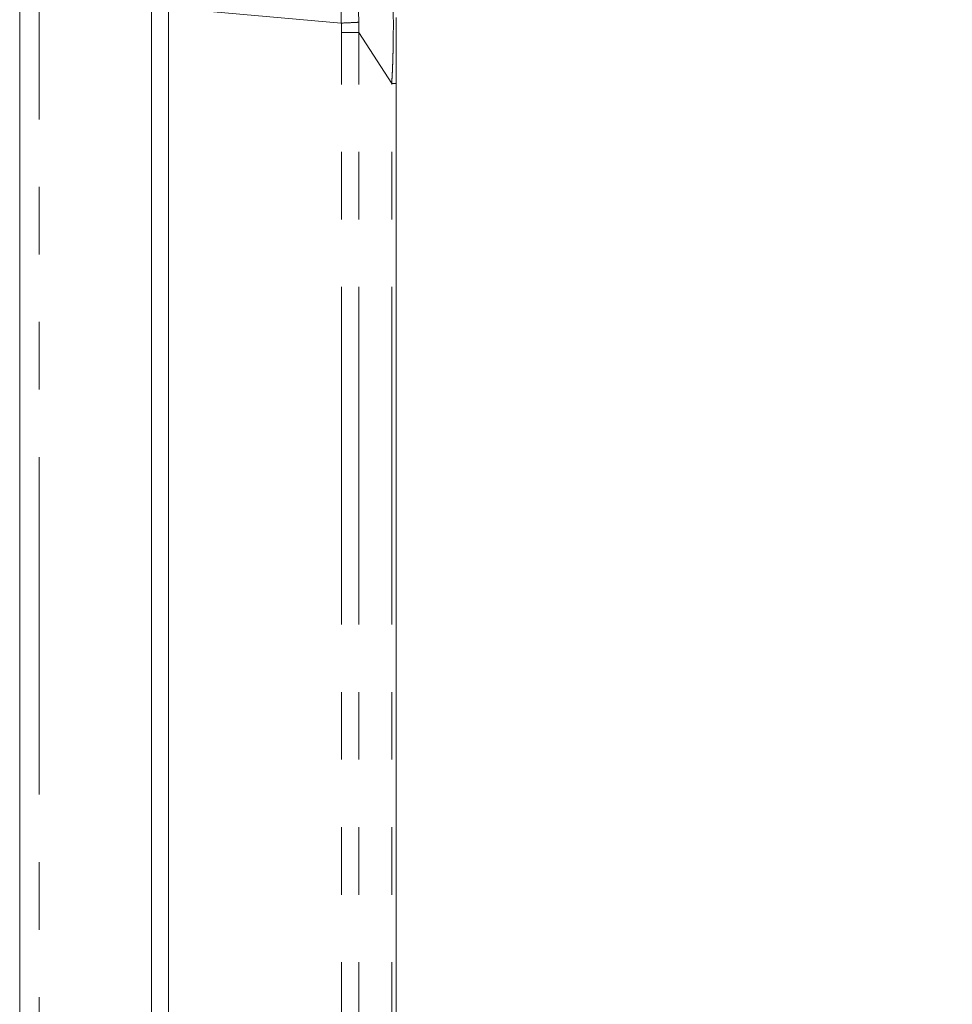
# Model space of a CAD drawing. Header units: millimetres. Extents: x 19 to 844, y 7 to 552.
# Tile 163 of 175: x 420 to 438, y 359 to 377. Entities that reach past the tile are written whole.
import ezdxf

# ---------------------------------------------------------------- set-up
doc = ezdxf.new("R2010")
doc.units = ezdxf.units.MM
doc.linetypes.add('PHANTOM', pattern=[12.7, 6.35, -1.27, 1.27, -1.27, 1.27, -1.27])
doc.styles.add('SLDTEXTSTYLE0', font='TXT', dxfattribs={"width": 0.75})
doc.dimstyles.new('SLDDIMSTYLE1', dxfattribs={"dimtxt": 3.5, "dimasz": 3.302, "dimexe": 0, "dimexo": 0.0625, "dimgap": 0.875, "dimtad": 0, "dimtih": 1, "dimtoh": 1, "dimdec": 1, "dimlfac": 2.5, "dimrnd": 1e-09, "dimzin": 12, "dimdsep": 46, "dimtxsty": 'SLDTEXTSTYLE0', "dimsah": 1, "dimcen": 0.09, "dimadec": 0, "dimazin": 3, "dimtfac": 1, "dimtdec": 1, "dimtofl": 0, "dimtmove": 0, "dimatfit": 3, "dimfxl": 0, "dimfrac": 2, "dimtolj": 1, "dimtzin": 12, "dimarcsym": 0})

# ---------------------------------------------------------------- blocks, each defined once
blk = doc.blocks.new('_D_12')
at = {"color": 7, "linetype": 'Continuous', "lineweight": 0}
for p, q in [((400.806, 327.919), (400.806, 396.062)), ((427.286, 378.819), (427.286, 396.062)), ((400.806, 392.887), (409.52, 392.887)), ((427.286, 392.887), (418.572, 392.887))]:
    blk.add_line(p, q, dxfattribs=at)
for points in [[(400.806, 392.887), (404.108, 392.379), (404.108, 393.395)], [(427.286, 392.887), (423.984, 393.395), (423.984, 392.379)]]:
    blk.add_solid(points, dxfattribs=at)
at = {"color": 7, "linetype": 'Continuous', "lineweight": 0, "insert": (409.52, 394.621), "char_height": 3.5, "attachment_point": 1, "style": 'SLDTEXTSTYLE0'}
blk.add_mtext('66.2', dxfattribs=at)
blk = doc.blocks.new('_D_13')
at = {"color": 7, "linetype": 'Continuous', "lineweight": 0}
for p, q in [((424.276, 379.673), (471.763, 379.673)), ((468.588, 379.673), (468.588, 291.927)), ((468.588, 198.625), (468.588, 286.371)), ((457.656, 198.625), (471.763, 198.625))]:
    blk.add_line(p, q, dxfattribs=at)
for points in [[(468.588, 379.673), (468.08, 376.371), (469.096, 376.371)], [(468.588, 198.625), (469.096, 201.927), (468.08, 201.927)]]:
    blk.add_solid(points, dxfattribs=at)
at = {"color": 7, "linetype": 'Continuous', "lineweight": 0, "insert": (462.77, 290.883), "char_height": 3.5, "attachment_point": 1, "style": 'SLDTEXTSTYLE0'}
blk.add_mtext('452.6', dxfattribs=at)

msp = doc.modelspace()

# ---------------------------------------------------------------- linework, layer by layer
at = {"color": 7, "linetype": 'Continuous', "lineweight": 15}
for p, q in [((420.206, 377.662), (420.206, 223.186)), ((422.686, 223.168), (422.686, 377.665)), ((422.686, 223.186), (422.686, 377.662)), ((423.006, 239.084), (423.006, 377.681)), ((427.286, 376.26), (427.286, 239.084))]:
    msp.add_line(p, q, dxfattribs=at)
at = {"color": 8, "linetype": 'PHANTOM', "lineweight": 0}
for p, q in [((420.571, 223.186), (420.571, 377.662)), ((426.257, 377.397), (423.006, 377.681)), ((426.261, 239.084), (426.261, 377.222)), ((426.585, 239.084), (426.585, 377.222)), ((427.205, 376.26), (426.585, 377.222)), ((427.204, 239.084), (427.205, 376.26)), ((427.286, 376.26), (427.205, 376.26))]:
    msp.add_line(p, q, dxfattribs=at)
for points, knots in [([(426.257, 377.397), (426.256, 377.427), (426.255, 377.488), (426.253, 377.579), (426.252, 377.669), (426.251, 377.759), (426.25, 377.849), (426.249, 377.937), (426.248, 378.025), (426.247, 378.111), (426.247, 378.195), (426.246, 378.278), (426.246, 378.36), (426.245, 378.439), (426.245, 378.516), (426.245, 378.591), (426.245, 378.663), (426.245, 378.733), (426.245, 378.799), (426.245, 378.88), (426.245, 378.972), (426.245, 379.068), (426.246, 379.153), (426.247, 379.225), (426.248, 379.285), (426.249, 379.331), (426.251, 379.365), (426.253, 379.385), (426.256, 379.388), (426.257, 379.389)], [0, 0, 0, 0, 0.029106, 0.058217, 0.087334, 0.116459, 0.145592, 0.174734, 0.203888, 0.233054, 0.262232, 0.291425, 0.320634, 0.349859, 0.379101, 0.408363, 0.437645, 0.466948, 0.496273, 0.525621, 0.578538, 0.631388, 0.684176, 0.73691, 0.789596, 0.842241, 0.894853, 0.947436, 1, 1, 1, 1]), ([(426.586, 379.156), (426.58, 379.145), (426.577, 379.094), (426.572, 378.913), (426.571, 378.785), (426.571, 378.466), (426.572, 378.277), (426.577, 377.863), (426.58, 377.639), (426.586, 377.413)], [0, 0, 0, 0, 0.25, 0.25, 0.5, 0.5, 0.75, 0.75, 1, 1, 1, 1]), ([(427.205, 376.26), (427.206, 376.289), (427.21, 376.349), (427.215, 376.442), (427.22, 376.541), (427.224, 376.644), (427.227, 376.752), (427.23, 376.863), (427.233, 377.004), (427.235, 377.172), (427.236, 377.383), (427.235, 377.585), (427.23, 377.733), (427.223, 377.821), (427.216, 377.872), (427.208, 377.891), (427.205, 377.9)], [0, 0, 0, 0, 0.035267, 0.073336, 0.114158, 0.157687, 0.203888, 0.252737, 0.304217, 0.396208, 0.494292, 0.638802, 0.7721, 0.856558, 0.932606, 1, 1, 1, 1]), ([(426.257, 377.397), (426.323, 377.4), (426.394, 377.403), (426.511, 377.409), (426.558, 377.411), (426.586, 377.413)], [0, 0, 0, 0, 0.5, 0.5, 1, 1, 1, 1]), ([(426.586, 377.413), (426.586, 377.38), (426.587, 377.317), (426.586, 377.253), (426.585, 377.222)], [0, 0, 0, 0, 0.511375, 1, 1, 1, 1]), ([(426.261, 377.222), (426.261, 377.251), (426.26, 377.309), (426.258, 377.367), (426.257, 377.397)], [0, 0, 0, 0, 0.488473, 1, 1, 1, 1]), ([(426.585, 377.222), (426.556, 377.222), (426.51, 377.222), (426.394, 377.222), (426.326, 377.222), (426.261, 377.222)], [0, 0, 0, 0, 0.5, 0.5, 1, 1, 1, 1])]:
    msp.add_open_spline(points, degree=3, knots=knots, dxfattribs=at)
at = {"color": 7, "linetype": 'Continuous', "lineweight": 15}
msp.add_open_spline([(427.286, 377.504), (427.286, 377.495), (427.286, 377.474), (427.286, 377.344), (427.286, 377.164), (427.286, 376.934), (427.286, 376.636), (427.286, 376.404), (427.286, 376.26)], degree=3, knots=[0, 0, 0, 0, 0.114993, 0.268677, 0.438016, 0.606689, 0.757721, 1, 1, 1, 1], dxfattribs=at)

# ---------------------------------------------------------------- dimensions: what is measured, and where the dimension line sits
at = {"color": 7, "linetype": 'Continuous', "lineweight": 0}
dim = msp.add_linear_dim(base=(400.806, 392.887), p1=(427.286, 377.549), p2=(400.806, 326.649), dimstyle='SLDDIMSTYLE1', dxfattribs=at)
dim.commit()
dim.dimension.update_dxf_attribs({"geometry": '_D_12', "text_midpoint": (414.046, 392.887), "dimtype": 160})
dim = msp.add_linear_dim(base=(468.588, 198.625), p1=(423.006, 379.673), p2=(456.386, 198.625), angle=90, dimstyle='SLDDIMSTYLE1', dxfattribs=at)
dim.commit()
dim.dimension.update_dxf_attribs({"geometry": '_D_13', "text_midpoint": (468.588, 289.149), "dimtype": 160})

doc.saveas('drawing.dxf')
